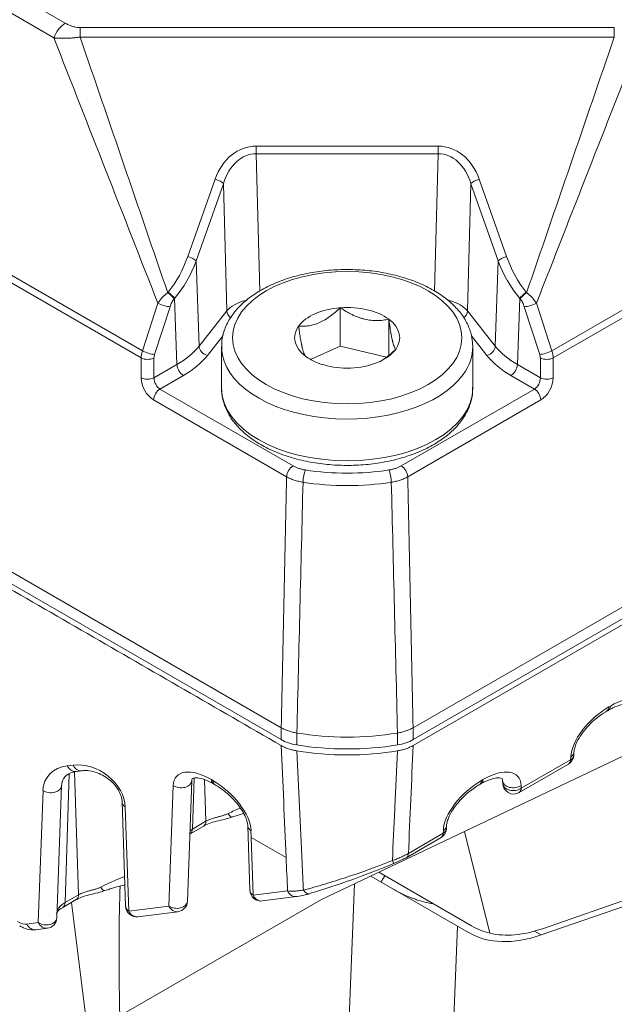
# Model space of a CAD drawing. Header units: millimetres. Extents: x 4 to 837, y 5 to 589.
# Tile 15 of 164: x 115 to 132, y 83 to 110. Entities that reach past the tile are written whole.
import ezdxf

# ---------------------------------------------------------------- set-up
doc = ezdxf.new("R2010")
doc.units = ezdxf.units.MM
doc.layers.add('1', color=7, linetype='Continuous', true_color=0xffffff)

msp = doc.modelspace()

# ---------------------------------------------------------------- linework, layer by layer
at = {"layer": '1', "color": 143, "linetype": 'Continuous', "lineweight": 13}
for p, q in [((49.143, 149.112), (116.661, 110.131)), ((116.346, 109.726), (48.828, 148.708)), ((42.182, 145.354), (118.78, 101.13)), ((118.744, 100.935), (42.141, 145.162)), ((130.03, 101.13), (188.95, 135.148)), ((188.991, 134.956), (130.066, 100.935)), ((117.065, 110.01), (131.744, 110.01)), ((131.744, 109.75), (117.065, 109.75)), ((121.902, 106.754), (126.908, 106.754)), ((121.902, 106.543), (122.003, 102.77)), ((126.908, 106.543), (121.902, 106.543)), ((126.806, 102.77), (126.908, 106.543)), ((120.026, 103.725), (120.778, 105.849)), ((128.032, 105.849), (128.783, 103.725)), ((121.005, 105.722), (120.254, 103.598)), ((121.099, 102.225), (121.005, 105.722)), ((127.804, 105.722), (127.71, 102.225)), ((128.556, 103.598), (127.804, 105.722)), ((120.254, 103.598), (120.336, 101.258)), ((128.473, 101.258), (128.556, 103.598)), ((119.476, 102.728), (119.487, 102.741)), ((119.664, 102.573), (119.653, 102.559)), ((119.728, 100.751), (119.664, 102.573)), ((129.146, 102.573), (129.082, 100.751)), ((129.157, 102.559), (129.146, 102.573)), ((129.323, 102.741), (129.334, 102.728)), ((118.78, 101.13), (119.204, 102.439)), ((119.538, 102.342), (119.114, 101.033)), ((129.696, 101.033), (129.272, 102.342)), ((129.606, 102.439), (130.03, 101.13)), ((120.336, 101.258), (121.099, 102.225)), ((127.71, 102.225), (128.473, 101.258)), ((121.001, 101.556), (120.564, 101.001)), ((128.246, 101.001), (127.821, 101.54)), ((118.744, 100.388), (118.744, 100.935)), ((119.097, 100.935), (119.097, 100.388)), ((129.712, 100.388), (129.712, 100.935)), ((130.066, 100.935), (130.066, 100.388)), ((119.097, 100.388), (119.728, 100.751)), ((129.082, 100.751), (129.712, 100.388)), ((119.904, 100.452), (119.262, 100.082)), ((129.547, 100.082), (128.905, 100.452)), ((119.262, 100.082), (122.919, 97.97)), ((125.89, 97.97), (129.547, 100.082)), ((122.742, 97.671), (119.086, 99.783)), ((129.724, 99.783), (126.067, 97.671)), ((131.597, 91.352), (131.636, 91.374)), ((129.188, 89.116), (130.545, 89.9)), ((130.545, 89.9), (130.547, 89.979)), ((116.716, 89.732), (116.875, 89.752)), ((117.025, 86.189), (116.912, 89.565)), ((116.767, 89.508), (116.653, 85.974)), ((120.198, 89.395), (120.153, 87.995)), ((120.525, 88.21), (120.487, 89.347)), ((120.674, 89.353), (120.713, 89.331)), ((128.097, 89.331), (128.136, 89.353)), ((115.918, 85.426), (116.048, 89.057)), ((119.506, 85.881), (119.624, 89.192)), ((129.185, 89.192), (129.188, 89.116)), ((118.309, 88.605), (118.407, 85.742)), ((120.153, 87.995), (120.525, 88.21)), ((121.762, 87.958), (121.769, 87.764)), ((127.045, 87.879), (127.047, 87.958)), ((121.769, 87.764), (121.823, 86.176)), ((121.769, 87.764), (122.727, 87.211)), ((126.088, 87.326), (127.045, 87.879)), ((121.823, 86.176), (122.767, 86.296)), ((116.653, 85.974), (117.025, 86.189)), ((118.407, 85.742), (119.506, 85.881)), ((115.604, 85.386), (115.918, 85.426))]:
    msp.add_line(p, q, dxfattribs=at)
at = {"layer": '1', "color": 143, "linetype": 'Continuous', "lineweight": 18}
for p, q in [((122.592, 90.779), (37.829, 139.717)), ((193.303, 129.511), (126.217, 90.779)), ((126.217, 90.289), (138.568, 97.42)), ((131.535, 91.234), (131.574, 91.256)), ((130.636, 90.114), (130.633, 90.035)), ((116.965, 89.576), (117.125, 89.596)), ((129.127, 88.998), (130.483, 89.782)), ((120.018, 86.013), (120.136, 89.324)), ((128.674, 89.324), (128.677, 89.248)), ((128.677, 89.252), (128.677, 89.248)), ((116.429, 85.557), (116.559, 89.188)), ((116.559, 89.188), (116.559, 89.193)), ((120.735, 89.236), (120.774, 89.213)), ((128.035, 89.213), (128.074, 89.236)), ((118.319, 85.877), (118.221, 88.741)), ((120.091, 87.864), (120.463, 88.079)), ((121.735, 86.311), (121.674, 88.094)), ((127.136, 88.094), (127.133, 88.014)), ((120.091, 87.864), (120.095, 87.867)), ((126.026, 87.209), (126.983, 87.761)), ((116.591, 85.843), (116.963, 86.058)), ((120.018, 86.013), (120.018, 86.017)), ((122.073, 86.02), (123.016, 86.14)), ((116.591, 85.843), (116.595, 85.846)), ((116.429, 85.557), (116.43, 85.561)), ((118.657, 85.586), (119.756, 85.726)), ((115.853, 85.23), (116.167, 85.27))]:
    msp.add_line(p, q, dxfattribs=at)
at = {"layer": '1', "color": 252, "linetype": 'Continuous', "lineweight": 18}
for p, q in [((38.112, 139.228), (122.592, 90.453)), ((126.218, 90.453), (193.02, 129.021)), ((124.216, 102.317), (124.216, 101.255)), ((125.55, 101.998), (125.55, 101.01)), ((120.955, 101.246), (120.955, 100.102)), ((123.399, 100.893), (124.216, 101.255)), ((124.216, 101.255), (125.482, 100.953)), ((127.855, 100.102), (127.855, 101.246))]:
    msp.add_line(p, q, dxfattribs=at)
at = {"layer": '1', "color": 9, "linetype": 'Continuous', "lineweight": 18}
for p, q in [((134.743, 91.32), (123.698, 86.059)), ((129.767, 85.259), (139.003, 88.465)), ((139.118, 88.343), (129.737, 85.087)), ((125.054, 86.705), (127.433, 85.331)), ((127.819, 85.339), (125.273, 86.809)), ((118.159, 82.861), (123.698, 86.059)), ((127.742, 85.153), (127.433, 85.331))]:
    msp.add_line(p, q, dxfattribs=at)
at = {"layer": '1', "color": 252, "linetype": 'Continuous', "lineweight": 13}
for p, q in [((122.592, 90.453), (122.592, 90.779)), ((123.023, 90.633), (123.023, 90.306)), ((125.787, 90.306), (125.787, 90.633)), ((126.218, 90.779), (126.218, 90.453))]:
    msp.add_line(p, q, dxfattribs=at)
at = {"layer": '1', "color": 9, "linetype": 'Continuous', "lineweight": 13}
for p, q in [((127.625, 87.93), (128.328, 85.134)), ((124.307, 79.017), (124.609, 86.493)), ((117.232, 82.759), (116.828, 85.98)), ((127.433, 85.331), (127.197, 79.49)), ((129.737, 85.087), (129.555, 85.192))]:
    msp.add_line(p, q, dxfattribs=at)
at = {"layer": '1', "color": 143, "linetype": 'Continuous', "lineweight": 13}
for points in [[(117.065, 109.75, 0), (117.065, 109.756, 0), (117.065, 109.762, 0), (117.065, 109.768, 0), (117.065, 109.774, 0), (117.065, 109.781, 0), (117.065, 109.787, 0), (117.065, 109.793, 0), (117.065, 109.799, 0), (117.065, 109.805, 0), (117.065, 109.811, 0), (117.065, 109.817, 0), (117.065, 109.823, 0), (117.065, 109.828, 0), (117.065, 109.834, 0), (117.065, 109.84, 0), (117.065, 109.846, 0), (117.065, 109.851, 0), (117.065, 109.857, 0), (117.065, 109.863, 0), (117.065, 109.868, 0), (117.065, 109.874, 0), (117.065, 109.879, 0), (117.065, 109.885, 0), (117.065, 109.89, 0), (117.065, 109.895, 0), (117.065, 109.901, 0), (117.065, 109.906, 0), (117.065, 109.911, 0), (117.065, 109.916, 0), (117.065, 109.921, 0), (117.065, 109.926, 0), (117.065, 109.931, 0), (117.065, 109.936, 0), (117.065, 109.941, 0), (117.065, 109.946, 0), (117.065, 109.95, 0), (117.065, 109.955, 0), (117.065, 109.96, 0), (117.065, 109.964, 0), (117.065, 109.969, 0), (117.065, 109.973, 0), (117.065, 109.977, 0), (117.065, 109.982, 0), (117.065, 109.986, 0), (117.065, 109.99, 0), (117.065, 109.994, 0), (117.065, 109.998, 0), (117.065, 110.002, 0), (117.065, 110.006, 0), (117.065, 110.01, 0)], [(131.744, 109.75, 0), (131.744, 109.756, 0), (131.744, 109.762, 0), (131.744, 109.768, 0), (131.744, 109.774, 0), (131.744, 109.781, 0), (131.744, 109.787, 0), (131.744, 109.793, 0), (131.744, 109.799, 0), (131.744, 109.805, 0), (131.744, 109.811, 0), (131.744, 109.817, 0), (131.744, 109.823, 0), (131.744, 109.828, 0), (131.744, 109.834, 0), (131.744, 109.84, 0), (131.744, 109.846, 0), (131.744, 109.851, 0), (131.744, 109.857, 0), (131.744, 109.863, 0), (131.744, 109.868, 0), (131.744, 109.874, 0), (131.744, 109.879, 0), (131.744, 109.885, 0), (131.744, 109.89, 0), (131.744, 109.895, 0), (131.744, 109.901, 0), (131.744, 109.906, 0), (131.744, 109.911, 0), (131.744, 109.916, 0), (131.744, 109.921, 0), (131.744, 109.926, 0), (131.744, 109.931, 0), (131.744, 109.936, 0), (131.744, 109.941, 0), (131.744, 109.946, 0), (131.744, 109.95, 0), (131.744, 109.955, 0), (131.744, 109.96, 0), (131.744, 109.964, 0), (131.744, 109.969, 0), (131.744, 109.973, 0), (131.744, 109.977, 0), (131.744, 109.982, 0), (131.744, 109.986, 0), (131.744, 109.99, 0), (131.744, 109.994, 0), (131.744, 109.998, 0), (131.744, 110.002, 0), (131.744, 110.006, 0), (131.744, 110.01, 0)], [(121.902, 106.543, 0), (121.902, 106.547, 0), (121.902, 106.55, 0), (121.902, 106.554, 0), (121.902, 106.558, 0), (121.902, 106.562, 0), (121.902, 106.566, 0), (121.902, 106.57, 0), (121.902, 106.574, 0), (121.902, 106.578, 0), (121.902, 106.582, 0), (121.902, 106.586, 0), (121.902, 106.59, 0), (121.902, 106.594, 0), (121.902, 106.598, 0), (121.902, 106.602, 0), (121.902, 106.606, 0), (121.902, 106.611, 0), (121.902, 106.615, 0), (121.902, 106.619, 0), (121.902, 106.623, 0), (121.902, 106.628, 0), (121.902, 106.632, 0), (121.902, 106.636, 0), (121.902, 106.641, 0), (121.902, 106.645, 0), (121.902, 106.649, 0), (121.902, 106.654, 0), (121.902, 106.658, 0), (121.902, 106.663, 0), (121.902, 106.667, 0), (121.902, 106.671, 0), (121.902, 106.676, 0), (121.902, 106.68, 0), (121.902, 106.685, 0), (121.902, 106.689, 0), (121.902, 106.693, 0), (121.902, 106.698, 0), (121.902, 106.702, 0), (121.902, 106.707, 0), (121.902, 106.711, 0), (121.902, 106.715, 0), (121.902, 106.72, 0), (121.902, 106.724, 0), (121.902, 106.728, 0), (121.902, 106.733, 0), (121.902, 106.737, 0), (121.902, 106.741, 0), (121.902, 106.746, 0), (121.902, 106.75, 0), (121.902, 106.754, 0)], [(126.908, 106.543, 0), (126.908, 106.547, 0), (126.908, 106.55, 0), (126.908, 106.554, 0), (126.908, 106.558, 0), (126.908, 106.562, 0), (126.908, 106.566, 0), (126.908, 106.57, 0), (126.908, 106.574, 0), (126.908, 106.578, 0), (126.908, 106.582, 0), (126.908, 106.586, 0), (126.908, 106.59, 0), (126.908, 106.594, 0), (126.908, 106.598, 0), (126.908, 106.602, 0), (126.908, 106.606, 0), (126.908, 106.611, 0), (126.908, 106.615, 0), (126.908, 106.619, 0), (126.908, 106.623, 0), (126.908, 106.628, 0), (126.908, 106.632, 0), (126.908, 106.636, 0), (126.908, 106.641, 0), (126.908, 106.645, 0), (126.908, 106.649, 0), (126.908, 106.654, 0), (126.908, 106.658, 0), (126.908, 106.663, 0), (126.908, 106.667, 0), (126.908, 106.671, 0), (126.908, 106.676, 0), (126.908, 106.68, 0), (126.908, 106.685, 0), (126.908, 106.689, 0), (126.908, 106.693, 0), (126.908, 106.698, 0), (126.908, 106.702, 0), (126.908, 106.707, 0), (126.908, 106.711, 0), (126.908, 106.715, 0), (126.908, 106.72, 0), (126.908, 106.724, 0), (126.908, 106.728, 0), (126.908, 106.733, 0), (126.908, 106.737, 0), (126.908, 106.741, 0), (126.908, 106.746, 0), (126.908, 106.75, 0), (126.908, 106.754, 0)]]:
    msp.add_polyline3d(points, dxfattribs=at)
at = {"layer": '1', "color": 143, "linetype": 'Continuous', "lineweight": 18}
for centre, start, end in [((130.333, 90.041), 300, 358.0401), ((128.977, 89.258), 182.0404, 300), ((126.833, 88.021), 300, 358.0401), ((122.035, 86.318), 181.9599, 277.2398), ((119.718, 86.023), 277.2398, 357.9596), ((118.619, 85.884), 181.9599, 277.2398), ((116.13, 85.568), 277.2398, 357.9596)]:
    msp.add_arc(centre, 0.3, start, end, dxfattribs=at)
at = {"layer": '1', "color": 143, "linetype": 'Continuous', "lineweight": 13}
for centre, major_axis, ratio, start_param, end_param in [((116.661, 109.722), (-0.25, -0.433), 0.57735, 3.926991, 5.025372), ((121.925, 105.207), (-0.067, 1.546), 0.807588, 6.248432, 7.391144), ((126.885, 105.207), (0.067, 1.546), 0.807588, 5.175227, 6.317939), ((121.925, 105.133), (-0.053, 1.41), 0.708879, 6.253098, 7.39581), ((126.885, 105.133), (0.053, 1.41), 0.708879, 5.17056, 6.313272), ((120.778, 105.775), (-0.236, 0.083), 0.280709, 3.52418, 4.811376), ((128.032, 105.775), (0.236, 0.083), 0.280709, 1.471809, 2.759005), ((117.497, 105.12), (-0.193, 3.36), 0.817049, 3.879869, 4.237746), ((117.497, 105.046), (-0.22, 3.499), 0.855663, 3.874653, 4.23253), ((120.026, 103.651), (-0.236, 0.083), 0.280709, 3.52418, 4.811376), ((128.783, 103.651), (0.236, 0.083), 0.280709, 1.471809, 2.759005), ((131.313, 105.046), (0.22, 3.499), 0.855663, 2.050655, 2.408533), ((131.313, 105.12), (0.193, 3.36), 0.817049, 2.045439, 2.403316), ((119.476, 102.654), (0.195, -0.156), 0.23553, 0.661668, 1.75685), ((119.487, 102.667), (0.195, -0.156), 0.23553, 0.661668, 1.75685), ((122.009, 101.993), (1, 0.006), 0.570317, 1.97265, 2.710414), ((126.8, 101.993), (-1, 0.006), 0.570317, 3.572772, 4.284288), ((129.323, 102.667), (0.195, 0.156), 0.23553, 1.384743, 2.479925), ((129.334, 102.654), (-0.195, -0.156), 0.23553, 4.526335, 5.621517), ((119.361, 102.437), (-0.238, 0.077), 0.233331, 0.925434, 2.480349), ((129.448, 102.437), (-0.238, -0.077), 0.233331, 0.661243, 2.216158), ((121.327, 102.173), (0.196, -0.155), 0.743084, 3.706615, 4.653155), ((127.483, 102.173), (-0.196, -0.155), 0.743084, 1.607592, 2.576571), ((117.604, 101.984), (-3.001, 0.011), 0.57857, 2.358718, 2.716595), ((120.564, 101.205), (0.196, -0.155), 0.743084, 3.706615, 5.242504), ((128.246, 101.205), (-0.196, -0.155), 0.743084, 1.040681, 2.576571), ((131.205, 101.984), (3.001, 0.011), 0.57857, 3.56659, 3.924468), ((119.098, 101.124), (0.243, 0.437), 0.58734, 1.874739, 2.312248), ((118.921, 101.03), (0.25, 0), 0.536374, 3.9276, 5.497178), ((118.937, 101.128), (0.238, -0.077), 0.233331, 4.067027, 5.621942), ((119.274, 101.03), (0.118, 0.22), 0.597134, 1.865064, 2.302573), ((117.604, 101.78), (-3.251, 0.002), 0.577223, 2.356894, 2.714771), ((131.205, 101.78), (3.251, 0.002), 0.577223, 3.568414, 3.926291), ((129.872, 101.128), (0.238, 0.077), 0.233331, 3.802836, 5.357751), ((129.535, 101.03), (-0.118, 0.22), 0.597134, 3.980613, 4.418122), ((129.889, 101.03), (0.25, 0), 0.536374, 3.9276, 5.497178), ((129.712, 101.124), (-0.243, 0.437), 0.58734, 3.970937, 4.408446), ((119.904, 100.657), (0.125, -0.217), 0.57735, 3.961897, 5.497787), ((128.905, 100.657), (-0.125, -0.217), 0.57735, 0.785398, 2.321288), ((118.921, 100.482), (0.25, 0), 0.536374, 3.9276, 5.497178), ((119.098, 100.198), (-0.236, 0.441), 0.597134, 0.83902, 2.37491), ((119.275, 100.293), (-0.111, 0.224), 0.616056, 0.860384, 2.396273), ((129.535, 100.293), (0.111, 0.224), 0.616056, 3.886912, 5.422802), ((129.889, 100.482), (0.25, 0), 0.536374, 3.9276, 5.497178), ((129.712, 100.198), (0.236, 0.441), 0.597134, 3.908276, 5.444165), ((119.262, 99.878), (0.125, 0.217), 0.57735, 0.785398, 2.321288), ((129.547, 99.878), (-0.125, 0.217), 0.57735, 3.961897, 5.497787), ((122.919, 97.766), (0.125, 0.217), 0.57735, 0.785398, 2.321288), ((125.89, 97.766), (-0.125, 0.217), 0.57735, 3.961897, 5.497787), ((123.256, 97.654), (0.038, 0.247), 0.210196, 0.631732, 2.167622), ((124.405, 100.347), (-4.462, 0), 0.57735, 1.310427, 1.831165), ((125.553, 97.654), (-0.038, 0.247), 0.210196, 4.115563, 5.651453), ((124.405, 100.15), (4.712, 0), 0.57735, 4.45202, 4.972758), ((131.636, 90.587), (0.958, 0.876), 0.491012, 5.887528, 7.432144), ((131.597, 90.564), (0.958, 0.876), 0.491012, 1.148959, 2.693575), ((131.385, 91.494), (0.15, -0.26), 0.57735, 0.000172, 0.704276), ((131.424, 91.516), (0.15, -0.26), 0.57735, 6.283171, 6.987461), ((130.336, 90.121), (0.3, -0.01), 0.647081, 5.516981, 6.303009), ((117.272, 88.821), (-0.922, 0.632), 0.752554, 3.648101, 5.581419), ((130.333, 90.041), (0.15, -0.26), 0.57735, 0.000004, 0.704276), ((130.333, 90.041), (0.3, -0.01), 0.647081, 5.516981, 6.303009), ((117.11, 88.801), (-0.965, 0.591), 0.757019, 5.526764, 6.687211), ((116.927, 89.874), (0.038, -0.298), 0.820489, 5.102703, 6.283182), ((117.087, 89.894), (0.038, -0.298), 0.820489, 5.102703, 6.270578), ((120.674, 88.566), (-0.958, 0.876), 0.491012, 5.134226, 6.678843), ((128.136, 88.566), (0.958, 0.876), 0.491012, 5.887528, 7.432144), ((119.836, 89.334), (0.3, -0.011), 0.685579, 3.954361, 6.283168), ((120.885, 89.495), (-0.15, -0.26), 0.57735, 5.57891, 6.283199), ((120.924, 89.473), (-0.15, -0.26), 0.57735, 5.57891, 6.28029), ((120.713, 88.543), (-0.958, 0.876), 0.491012, 3.58961, 5.134226), ((128.097, 88.543), (0.958, 0.876), 0.491012, 1.148959, 2.693575), ((127.885, 89.473), (0.15, -0.26), 0.57735, 0.000172, 0.704276), ((127.924, 89.495), (0.15, -0.26), 0.57735, 6.283171, 6.987461), ((128.974, 89.334), (-0.3, -0.011), 0.685579, 0.000018, 2.328825), ((128.977, 89.258), (-0.3, -0.011), 0.685579, 0.000018, 2.328825), ((116.259, 89.199), (0.3, -0.011), 0.685579, 3.954361, 6.283168), ((128.977, 89.258), (0.15, -0.26), 0.57735, 0.000004, 0.704276), ((118.521, 88.747), (-0.3, -0.01), 0.647081, 6.263361, 7.04939), ((121.075, 88.339), (0.787, 0.385), 0.053372, 1.012429, 1.469485), ((120.313, 88.339), (-0.15, 0.26), 0.57735, 3.141591, 3.900811), ((121.151, 88.608), (-0.098, 0.284), 0.315349, 2.183626, 3.117553), ((119.941, 88.124), (-0.15, 0.26), 0.57735, 3.167947, 3.900811), ((121.974, 88.1), (-0.3, -0.01), 0.647081, 6.263361, 7.04939), ((126.833, 88.021), (0.3, -0.01), 0.647081, 5.516981, 6.303009), ((126.836, 88.1), (0.3, -0.01), 0.647081, 5.516981, 6.303009), ((126.833, 88.021), (0.15, -0.26), 0.57735, 0.000004, 0.704276), ((125.567, 87.319), (0.115, -0.277), 0.006576, 6.101435, 7.106845), ((125.876, 87.468), (0.15, -0.26), 0.57735, 0.000004, 0.704276), ((117.575, 86.319), (0.787, 0.385), 0.053372, 0.403361, 1.469485), ((117.651, 86.588), (-0.098, 0.284), 0.315349, 2.183626, 3.117553), ((122.035, 86.318), (-0.3, -0.01), 0.647081, 6.263361, 7.04939), ((122.978, 86.438), (0.038, -0.298), 0.820489, 5.102703, 6.286609), ((116.813, 86.318), (-0.15, 0.26), 0.57735, 3.141591, 3.900811), ((119.718, 86.023), (0.3, -0.011), 0.685579, 3.954361, 6.283168), ((122.035, 86.318), (0.038, -0.298), 0.820489, 5.102703, 6.283182), ((116.441, 86.103), (-0.15, 0.26), 0.57735, 3.167947, 3.900811), ((118.619, 85.884), (-0.3, -0.01), 0.647081, 6.263361, 7.04939), ((118.619, 85.884), (0.038, -0.298), 0.820489, 5.102703, 6.283182), ((119.718, 86.023), (0.038, -0.298), 0.820489, 5.102703, 6.283182), ((116.13, 85.568), (0.3, -0.011), 0.685579, 3.954361, 6.283168), ((115.306, 86.002), (-0.389, 0.583), 0.528792, 2.321712, 2.883892), ((115.815, 85.528), (0.038, -0.298), 0.820489, 5.102703, 6.283182), ((116.13, 85.568), (0.038, -0.298), 0.820489, 5.102703, 6.283182)]:
    msp.add_ellipse(centre, major_axis=major_axis, ratio=ratio, start_param=start_param, end_param=end_param, dxfattribs=at)
at = {"layer": '1', "color": 252, "linetype": 'Continuous', "lineweight": 13}
msp.add_ellipse((124.405, 101.49), major_axis=(-3.15, 0), ratio=0.57735, dxfattribs=at)
at = {"layer": '1', "color": 252, "linetype": 'Continuous', "lineweight": 18}
for centre, major_axis, start_param, end_param in [((124.405, 101.49), (1.443, 0), 1.702092, 2.749289), ((124.405, 101.49), (1.443, 0), 0.654894, 1.702092), ((124.405, 101.49), (1.443, 0), 5.890882, 6.93808), ((124.405, 101.49), (1.443, 0), 2.749289, 3.796487), ((124.405, 101.246), (3.45, 0), 3.141498, 3.171539), ((124.405, 101.49), (1.443, 0), 4.843684, 5.890882), ((124.405, 101.246), (3.45, 0), 0.000003, 0.020816), ((124.405, 101.49), (1.443, 0), 3.796487, 4.843684), ((123.299, 90.861), (1, 0), 3.926991, 4.432351), ((125.51, 90.861), (1, 0), 4.992427, 5.497787), ((124.405, 93.081), (5, 0), 4.432351, 4.992427)]:
    msp.add_ellipse(centre, major_axis=major_axis, ratio=0.57735, start_param=start_param, end_param=end_param, dxfattribs=at)
at = {"layer": '1', "color": 252, "linetype": 'Continuous', "lineweight": 13}
for centre, major_axis, start_param, end_param in [((124.405, 101.246), (3.45, 0), 3.171539, 5.890882), ((124.405, 101.246), (3.45, 0), 5.890882, 6.283185), ((124.405, 100.102), (-3.45, 0), 0.000003, 3.141498)]:
    msp.add_ellipse(centre, major_axis=major_axis, ratio=0.57735, start_param=start_param, end_param=end_param, dxfattribs=at)
at = {"layer": '1', "color": 143, "linetype": 'Continuous', "lineweight": 18}
for centre, major_axis, ratio, start_param, end_param in [((124.405, 93.407), (-5, 0), 0.57735, 1.290719, 1.850873), ((124.405, 92.917), (5, 0), 0.57735, 4.432116, 4.992662), ((117.322, 88.943), (-0.697, 0.461), 0.674198, 0.162347, 0.386984), ((125.876, 87.468), (0.15, -0.26), 0.57735, 6.059967, 6.283189), ((124.68, 87.545), (4.149, 1.571), 0.187789, 4.32681, 4.884224), ((123.28, 86.505), (0.085, -0.288), 0.504003, 5.266882, 6.494014)]:
    msp.add_ellipse(centre, major_axis=major_axis, ratio=ratio, start_param=start_param, end_param=end_param, dxfattribs=at)
at = {"layer": '1', "color": 9, "linetype": 'Continuous', "lineweight": 18}
for centre, major_axis, ratio, start_param, end_param in [((123.727, 32.485), (-5.272, 55.438), 0.033523, 0.229533, 0.427525), ((130.524, 89.551), (2.76, 4.177), 0.575959, 3.352242, 3.787249), ((130.524, 89.551), (2.87, 4.344), 0.575959, 3.176384, 3.787249)]:
    msp.add_ellipse(centre, major_axis=major_axis, ratio=ratio, start_param=start_param, end_param=end_param, dxfattribs=at)
at = {"layer": '1', "color": 143, "linetype": 'Continuous', "lineweight": 13}
for points, knots in [([(116.661, 110.131), (116.688, 110.115), (116.717, 110.1), (116.763, 110.079), (116.779, 110.072), (116.811, 110.059), (116.827, 110.053), (116.878, 110.037), (116.913, 110.027), (116.969, 110.017), (116.988, 110.014), (117.026, 110.011), (117.046, 110.01), (117.065, 110.01)], [0, 0, 0, 0, 0.25, 0.25, 0.375, 0.375, 0.5, 0.5, 0.75, 0.75, 0.875, 0.875, 1, 1, 1, 1]), ([(117.065, 109.75), (117.061, 109.749), (117.057, 109.748), (117.049, 109.747), (117.037, 109.745), (117.009, 109.741), (116.952, 109.734), (116.903, 109.729), (116.855, 109.725), (116.839, 109.723), (116.807, 109.721), (116.76, 109.718), (116.683, 109.714), (116.623, 109.714), (116.578, 109.714), (116.564, 109.714), (116.535, 109.714), (116.492, 109.716), (116.451, 109.718), (116.411, 109.72), (116.391, 109.722), (116.371, 109.724), (116.359, 109.725), (116.352, 109.726), (116.346, 109.726)], [0, 0, 0, 0, 0.015625, 0.015625, 0.03125, 0.0625, 0.125, 0.25, 0.25, 0.3125, 0.3125, 0.375, 0.5, 0.625, 0.625, 0.6875, 0.6875, 0.75, 0.875, 0.875, 0.9375, 0.96875, 0.96875, 1, 1, 1, 1]), ([(119.204, 102.439), (119.206, 102.442), (119.208, 102.446), (119.213, 102.452), (119.219, 102.462), (119.235, 102.485), (119.25, 102.504), (119.28, 102.543), (119.301, 102.568), (119.348, 102.617), (119.372, 102.641), (119.41, 102.675), (119.423, 102.686), (119.443, 102.702), (119.453, 102.71), (119.464, 102.719), (119.469, 102.723), (119.473, 102.725), (119.474, 102.727), (119.476, 102.728)], [0, 0, 0, 0, 0.03125, 0.03125, 0.0625, 0.125, 0.25, 0.25, 0.5, 0.5, 0.75, 0.75, 0.875, 0.875, 0.9375, 0.96875, 0.984375, 0.984375, 1, 1, 1, 1]), ([(119.653, 102.559), (119.64, 102.543), (119.628, 102.526), (119.606, 102.492), (119.595, 102.474), (119.576, 102.437), (119.567, 102.418), (119.551, 102.38), (119.544, 102.361), (119.538, 102.342)], [0, 0, 0, 0, 0.25, 0.25, 0.5, 0.5, 0.75, 0.75, 1, 1, 1, 1]), ([(129.272, 102.342), (129.265, 102.361), (129.258, 102.38), (129.242, 102.418), (129.234, 102.437), (129.214, 102.474), (129.204, 102.492), (129.182, 102.526), (129.17, 102.543), (129.157, 102.559)], [0, 0, 0, 0, 0.25, 0.25, 0.5, 0.5, 0.75, 0.75, 1, 1, 1, 1]), ([(129.334, 102.728), (129.34, 102.723), (129.347, 102.718), (129.36, 102.707), (129.38, 102.692), (129.4, 102.675), (129.438, 102.641), (129.462, 102.617), (129.497, 102.58), (129.508, 102.568), (129.53, 102.542), (129.55, 102.517), (129.57, 102.491), (129.584, 102.472), (129.588, 102.465), (129.597, 102.452), (129.601, 102.446), (129.606, 102.439)], [0, 0, 0, 0, 0.0625, 0.0625, 0.125, 0.25, 0.25, 0.5, 0.5, 0.625, 0.625, 0.75, 0.875, 0.875, 0.9375, 0.9375, 1, 1, 1, 1]), ([(122.919, 97.97), (122.942, 97.957), (122.967, 97.945), (123.019, 97.921), (123.046, 97.911), (123.103, 97.892), (123.133, 97.884), (123.193, 97.869), (123.224, 97.863), (123.256, 97.858)], [0, 0, 0, 0, 0.25, 0.25, 0.5, 0.5, 0.75, 0.75, 1, 1, 1, 1]), ([(125.553, 97.858), (125.585, 97.863), (125.616, 97.869), (125.677, 97.884), (125.706, 97.892), (125.763, 97.911), (125.79, 97.921), (125.843, 97.944), (125.867, 97.957), (125.89, 97.97)], [0, 0, 0, 0, 0.25, 0.25, 0.5, 0.5, 0.75, 0.75, 1, 1, 1, 1]), ([(123.192, 97.522), (123.15, 97.528), (123.108, 97.537), (123.027, 97.556), (122.988, 97.567), (122.931, 97.586), (122.913, 97.593), (122.876, 97.607), (122.858, 97.614), (122.806, 97.637), (122.774, 97.654), (122.742, 97.671)], [0, 0, 0, 0, 0.25, 0.25, 0.5, 0.5, 0.625, 0.625, 0.75, 0.75, 1, 1, 1, 1]), ([(126.067, 97.671), (126.052, 97.662), (126.036, 97.654), (126.003, 97.637), (125.986, 97.629), (125.934, 97.606), (125.897, 97.592), (125.822, 97.567), (125.782, 97.556), (125.702, 97.537), (125.66, 97.528), (125.618, 97.522)], [0, 0, 0, 0, 0.125, 0.125, 0.25, 0.25, 0.5, 0.5, 0.75, 0.75, 1, 1, 1, 1]), ([(123.022, 90.143), (123.046, 89.632), (123.07, 89.121), (123.118, 88.093), (123.142, 87.576), (123.178, 86.812), (123.19, 86.564), (123.201, 86.317)], [0, 0, 0, 0, 0.400895, 0.400895, 0.806151, 0.806151, 1, 1, 1, 1]), ([(125.647, 87.131), (125.669, 87.598), (125.691, 88.064), (125.714, 88.556), (125.715, 88.58), (125.74, 89.118), (125.764, 89.63), (125.788, 90.143)], [0, 0, 0, 0, 0.464812, 0.464812, 0.489325, 0.489325, 1, 1, 1, 1]), ([(120.525, 88.21), (120.546, 88.221), (120.589, 88.242), (120.635, 88.261), (120.683, 88.278), (120.708, 88.286), (120.759, 88.302), (120.786, 88.31), (120.839, 88.324), (120.867, 88.331), (120.908, 88.343), (120.922, 88.346), (120.95, 88.354), (120.964, 88.358), (120.992, 88.366), (121.005, 88.37), (121.032, 88.379), (121.072, 88.393), (121.11, 88.408), (121.134, 88.42)], [0, 0, 0, 0, 0.125, 0.25, 0.25, 0.375, 0.375, 0.5, 0.5, 0.625, 0.625, 0.6875, 0.6875, 0.75, 0.75, 0.8125, 0.8125, 0.875, 1, 1, 1, 1]), ([(123.201, 86.317), (123.296, 86.342), (123.393, 86.369), (123.54, 86.41), (123.589, 86.424), (123.688, 86.453), (123.738, 86.467), (123.988, 86.542), (124.19, 86.606), (124.599, 86.741), (124.806, 86.813), (125.067, 86.909), (125.12, 86.928), (125.225, 86.967), (125.278, 86.987), (125.436, 87.048), (125.542, 87.089), (125.647, 87.131)], [0, 0, 0, 0, 0.125, 0.125, 0.1875, 0.1875, 0.25, 0.25, 0.5, 0.5, 0.75, 0.75, 0.8125, 0.8125, 0.875, 0.875, 1, 1, 1, 1]), ([(125.647, 87.131), (125.688, 87.145), (125.728, 87.159), (125.807, 87.19), (125.845, 87.206), (125.92, 87.239), (125.956, 87.256), (126.025, 87.291), (126.057, 87.308), (126.088, 87.326)], [0, 0, 0, 0, 0.25, 0.25, 0.5, 0.5, 0.75, 0.75, 1, 1, 1, 1]), ([(117.025, 86.189), (117.046, 86.201), (117.089, 86.222), (117.135, 86.24), (117.183, 86.258), (117.208, 86.266), (117.259, 86.281), (117.286, 86.289), (117.339, 86.304), (117.367, 86.311), (117.408, 86.322), (117.422, 86.326), (117.45, 86.333), (117.464, 86.337), (117.492, 86.345), (117.505, 86.35), (117.532, 86.358), (117.572, 86.372), (117.61, 86.388), (117.634, 86.399)], [0, 0, 0, 0, 0.125, 0.25, 0.25, 0.375, 0.375, 0.5, 0.5, 0.625, 0.625, 0.6875, 0.6875, 0.75, 0.75, 0.8125, 0.8125, 0.875, 1, 1, 1, 1]), ([(122.767, 86.296), (122.796, 86.293), (122.828, 86.291), (122.878, 86.29), (122.895, 86.29), (122.93, 86.291), (122.948, 86.291), (123.002, 86.294), (123.04, 86.297), (123.118, 86.305), (123.159, 86.311), (123.201, 86.317)], [0, 0, 0, 0, 0.25, 0.25, 0.375, 0.375, 0.5, 0.5, 0.75, 0.75, 1, 1, 1, 1]), ([(116.435, 85.758), (116.439, 85.767), (116.445, 85.778), (116.459, 85.801), (116.468, 85.813), (116.488, 85.838), (116.499, 85.851), (116.517, 85.871), (116.524, 85.877), (116.538, 85.89), (116.545, 85.897), (116.582, 85.928), (116.615, 85.952), (116.653, 85.974)], [0, 0, 0, 0, 0.156527, 0.156527, 0.325222, 0.325222, 0.493916, 0.493916, 0.578264, 0.578264, 0.662611, 0.662611, 1, 1, 1, 1])]:
    msp.add_open_spline(points, degree=3, knots=knots, dxfattribs=at)
for points in [[(119.204, 102.439), (118.251, 104.868), (117.299, 107.297), (116.346, 109.726)], [(117.065, 109.75), (117.869, 107.409), (118.672, 105.068), (119.476, 102.728)], [(129.334, 102.728), (130.137, 105.068), (130.941, 107.409), (131.744, 109.75)], [(132.464, 109.726), (131.511, 107.297), (130.558, 104.868), (129.606, 102.439)], [(122.592, 90.779), (122.643, 93.077), (122.693, 95.374), (122.742, 97.671)], [(126.067, 97.671), (126.117, 95.374), (126.167, 93.077), (126.217, 90.779)], [(123.192, 97.522), (123.135, 95.225), (123.079, 92.929), (123.023, 90.633)], [(126.217, 90.289), (126.174, 89.302), (126.131, 88.314), (126.088, 87.326)], [(120.08, 87.947), (120.103, 87.964), (120.127, 87.98), (120.153, 87.995)]]:
    msp.add_open_spline(points, degree=3, dxfattribs=at)
at = {"layer": '1', "color": 252, "linetype": 'Continuous', "lineweight": 18}
for points, knots in [([(127.847, 101.294), (127.847, 101.382), (127.827, 101.578), (127.717, 101.877), (127.527, 102.179), (127.263, 102.46), (126.931, 102.712), (126.536, 102.931), (126.089, 103.11), (125.603, 103.244), (125.089, 103.332), (124.559, 103.37), (124.026, 103.36), (123.502, 103.301), (122.998, 103.193), (122.526, 103.04), (122.097, 102.842), (121.721, 102.603), (121.408, 102.326), (121.168, 102.017), (121.014, 101.686), (120.949, 101.4), (120.96, 101.231), (120.967, 101.176)], [0, 0, 0, 0, 0.036355, 0.082684, 0.12962, 0.177785, 0.22711, 0.277106, 0.327285, 0.377387, 0.427378, 0.47729, 0.527177, 0.5771, 0.627107, 0.677266, 0.72764, 0.778256, 0.829026, 0.879513, 0.929042, 0.977078, 1, 1, 1, 1]), ([(124.216, 102.317), (124.171, 102.274), (124.126, 102.232), (124.034, 102.154), (123.988, 102.116), (123.893, 102.046), (123.845, 102.014), (123.771, 101.97), (123.746, 101.956), (123.708, 101.936), (123.696, 101.929), (123.671, 101.917), (123.658, 101.911), (123.596, 101.884), (123.546, 101.865), (123.448, 101.837), (123.399, 101.826), (123.326, 101.815), (123.302, 101.812), (123.255, 101.808), (123.231, 101.807), (123.162, 101.805), (123.116, 101.806), (123.071, 101.809)], [0, 0, 0, 0, 0.125, 0.125, 0.25, 0.25, 0.375, 0.375, 0.4375, 0.4375, 0.46875, 0.46875, 0.5, 0.5, 0.625, 0.625, 0.75, 0.75, 0.8125, 0.8125, 0.875, 0.875, 1, 1, 1, 1]), ([(125.55, 101.998), (125.498, 101.988), (125.445, 101.979), (125.365, 101.969), (125.337, 101.967), (125.282, 101.963), (125.254, 101.962), (125.17, 101.961), (125.114, 101.963), (124.999, 101.976), (124.942, 101.985), (124.868, 102.003), (124.853, 102.007), (124.824, 102.015), (124.781, 102.027), (124.737, 102.042), (124.652, 102.074), (124.595, 102.098), (124.512, 102.139), (124.484, 102.154), (124.429, 102.184), (124.401, 102.199), (124.32, 102.248), (124.268, 102.281), (124.216, 102.317)], [0, 0, 0, 0, 0.125, 0.125, 0.1875, 0.1875, 0.25, 0.25, 0.375, 0.375, 0.5, 0.5, 0.53125, 0.53125, 0.5625, 0.625, 0.625, 0.75, 0.75, 0.8125, 0.8125, 0.875, 0.875, 1, 1, 1, 1]), ([(125.739, 101.172), (125.731, 101.181), (125.724, 101.193), (125.709, 101.221), (125.701, 101.237), (125.685, 101.278), (125.677, 101.301), (125.665, 101.343), (125.661, 101.358), (125.655, 101.382), (125.653, 101.391), (125.649, 101.408), (125.646, 101.417), (125.636, 101.462), (125.628, 101.501), (125.612, 101.587), (125.604, 101.633), (125.592, 101.707), (125.588, 101.732), (125.58, 101.783), (125.576, 101.809), (125.565, 101.888), (125.557, 101.942), (125.55, 101.998)], [0, 0, 0, 0, 0.125, 0.125, 0.25, 0.25, 0.375, 0.375, 0.4375, 0.4375, 0.46875, 0.46875, 0.5, 0.5, 0.625, 0.625, 0.75, 0.75, 0.8125, 0.8125, 0.875, 0.875, 1, 1, 1, 1]), ([(123.071, 101.809), (123.078, 101.754), (123.086, 101.7), (123.101, 101.596), (123.109, 101.545), (123.124, 101.449), (123.132, 101.403), (123.145, 101.338), (123.149, 101.317), (123.155, 101.287), (123.157, 101.277), (123.161, 101.258), (123.163, 101.249), (123.173, 101.203), (123.182, 101.172), (123.198, 101.115), (123.206, 101.091), (123.218, 101.06), (123.222, 101.05), (123.23, 101.033), (123.234, 101.025), (123.245, 101.004), (123.253, 100.992), (123.26, 100.983)], [0, 0, 0, 0, 0.125, 0.125, 0.25, 0.25, 0.375, 0.375, 0.4375, 0.4375, 0.46875, 0.46875, 0.5, 0.5, 0.625, 0.625, 0.75, 0.75, 0.8125, 0.8125, 0.875, 0.875, 1, 1, 1, 1]), ([(125.299, 100.828), (125.303, 100.831), (125.308, 100.834), (125.362, 100.865), (125.411, 100.898), (125.483, 100.952), (125.507, 100.97), (125.555, 101.008), (125.578, 101.027), (125.648, 101.087), (125.694, 101.129), (125.739, 101.172)], [0, 0, 0, 0, 0.03093, 0.03093, 0.353953, 0.353953, 0.515465, 0.515465, 0.676977, 0.676977, 1, 1, 1, 1]), ([(123.26, 100.983), (123.312, 100.948), (123.364, 100.914), (123.428, 100.876), (123.438, 100.87), (123.448, 100.864)], [0, 0, 0, 0, 0.847547, 0.847547, 1, 1, 1, 1]), ([(120.958, 100.151), (120.957, 100.143), (120.942, 100.025), (120.981, 99.793), (121.091, 99.472), (121.283, 99.169), (121.546, 98.888), (121.879, 98.636), (122.274, 98.417), (122.72, 98.238), (123.207, 98.104), (123.721, 98.016), (124.25, 97.978), (124.783, 97.988), (125.308, 98.047), (125.812, 98.155), (126.283, 98.308), (126.713, 98.506), (127.089, 98.745), (127.402, 99.022), (127.642, 99.331), (127.795, 99.662), (127.859, 99.935), (127.85, 100.09), (127.845, 100.131)], [0, 0, 0, 0, 0.003333, 0.049565, 0.095535, 0.142106, 0.189897, 0.23884, 0.288447, 0.338237, 0.387949, 0.437552, 0.487076, 0.536577, 0.586111, 0.63573, 0.6855, 0.735483, 0.785705, 0.836081, 0.886176, 0.935322, 0.982984, 1, 1, 1, 1])]:
    msp.add_open_spline(points, degree=3, knots=knots, dxfattribs=at)
at = {"layer": '1', "color": 143, "linetype": 'Continuous', "lineweight": 18}
msp.add_open_spline([(101.287, 102.59), (122.593, 90.289)], degree=1, dxfattribs=at)
at = {"layer": '1', "color": 143, "linetype": 'Continuous', "lineweight": 13, "extrusion": (5.10194e-10, 1.25321e-11, -1)}
msp.add_open_spline([(125.787, 90.633), (125.731, 92.929), (125.674, 95.225), (125.618, 97.522)], degree=3, dxfattribs=at)
at = {"layer": '1', "color": 143, "linetype": 'Continuous', "lineweight": 18}
for points, knots in [([(131.574, 91.256), (131.619, 91.282), (131.742, 91.347), (131.927, 91.412), (132.089, 91.429), (132.162, 91.405), (132.158, 91.403), (132.17, 91.391), (132.173, 91.356), (132.174, 91.344)], [0, 0, 0, 0, 0.112738, 0.323627, 0.514759, 0.680164, 0.835592, 0.954674, 1, 1, 1, 1]), ([(130.636, 90.11), (130.636, 90.128), (130.642, 90.179), (130.673, 90.295), (130.75, 90.461), (130.878, 90.657), (131.057, 90.866), (131.275, 91.063), (131.439, 91.177), (131.526, 91.229), (131.535, 91.234)], [0, 0, 0, 0, 0.058596, 0.15091, 0.258571, 0.400513, 0.568617, 0.764178, 0.975497, 1, 1, 1, 1]), ([(123.023, 90.633), (122.982, 90.64), (122.903, 90.656), (122.828, 90.678), (122.774, 90.696), (122.756, 90.703), (122.721, 90.716), (122.704, 90.724), (122.654, 90.746), (122.622, 90.762), (122.592, 90.779)], [0, 0, 0, 0, 0.25, 0.5, 0.5, 0.625, 0.625, 0.75, 0.75, 1, 1, 1, 1]), ([(126.217, 90.779), (126.187, 90.762), (126.124, 90.73), (126.055, 90.703), (126.001, 90.684), (125.983, 90.679), (125.945, 90.668), (125.926, 90.662), (125.867, 90.648), (125.828, 90.64), (125.787, 90.633)], [0, 0, 0, 0, 0.25, 0.5, 0.5, 0.625, 0.625, 0.75, 0.75, 1, 1, 1, 1]), ([(122.593, 90.289), (122.623, 90.272), (122.685, 90.24), (122.754, 90.213), (122.808, 90.195), (122.827, 90.189), (122.864, 90.178), (122.883, 90.173), (122.941, 90.158), (122.981, 90.15), (123.022, 90.143)], [0, 0, 0, 0, 0.25, 0.5, 0.5, 0.625, 0.625, 0.75, 0.75, 1, 1, 1, 1]), ([(125.788, 90.143), (125.829, 90.15), (125.907, 90.166), (125.982, 90.188), (126.036, 90.206), (126.053, 90.213), (126.088, 90.226), (126.105, 90.234), (126.155, 90.256), (126.187, 90.272), (126.217, 90.289)], [0, 0, 0, 0, 0.25, 0.5, 0.5, 0.625, 0.625, 0.75, 0.75, 1, 1, 1, 1]), ([(116.581, 89.294), (116.589, 89.323), (116.617, 89.401), (116.703, 89.485), (116.827, 89.551), (116.928, 89.571), (116.965, 89.576)], [0, 0, 0, 0, 0.154435, 0.462085, 0.815487, 1, 1, 1, 1]), ([(117.125, 89.596), (117.157, 89.601), (117.251, 89.606), (117.42, 89.585), (117.625, 89.512), (117.81, 89.403), (117.964, 89.272), (118.079, 89.133), (118.159, 88.995), (118.209, 88.855), (118.221, 88.776), (118.221, 88.737)], [0, 0, 0, 0, 0.104636, 0.291511, 0.451987, 0.583141, 0.687826, 0.769864, 0.83719, 0.908595, 1, 1, 1, 1]), ([(120.136, 89.324), (120.137, 89.338), (120.141, 89.372), (120.151, 89.382), (120.149, 89.385), (120.224, 89.408), (120.378, 89.392), (120.561, 89.329), (120.684, 89.265), (120.735, 89.236)], [0, 0, 0, 0, 0.057663, 0.167092, 0.326665, 0.488091, 0.676306, 0.86998, 1, 1, 1, 1]), ([(128.074, 89.236), (128.119, 89.261), (128.242, 89.326), (128.427, 89.392), (128.589, 89.408), (128.662, 89.385), (128.658, 89.382), (128.67, 89.37), (128.673, 89.335), (128.674, 89.324)], [0, 0, 0, 0, 0.112738, 0.323627, 0.514759, 0.680164, 0.835592, 0.954674, 1, 1, 1, 1]), ([(120.774, 89.213), (120.818, 89.188), (120.944, 89.108), (121.149, 88.947), (121.358, 88.73), (121.515, 88.516), (121.614, 88.333), (121.664, 88.184), (121.674, 88.117), (121.674, 88.09)], [0, 0, 0, 0, 0.118354, 0.337232, 0.534691, 0.68571, 0.812098, 0.912608, 1, 1, 1, 1]), ([(127.136, 88.09), (127.136, 88.107), (127.142, 88.158), (127.173, 88.274), (127.25, 88.44), (127.378, 88.636), (127.557, 88.845), (127.775, 89.042), (127.939, 89.157), (128.026, 89.208), (128.035, 89.213)], [0, 0, 0, 0, 0.058596, 0.15091, 0.258571, 0.400513, 0.568617, 0.764178, 0.975497, 1, 1, 1, 1]), ([(120.465, 88.079), (120.472, 88.083), (120.522, 88.114), (120.655, 88.167), (120.873, 88.226), (121.082, 88.27), (121.201, 88.312), (121.245, 88.329)], [0, 0, 0, 0, 0.039604, 0.295201, 0.555521, 0.834639, 1, 1, 1, 1]), ([(121.249, 88.325), (121.297, 88.341), (121.406, 88.377), (121.509, 88.407), (121.565, 88.422)], [0, 0, 0, 0, 0.419718, 1, 1, 1, 1]), ([(125.989, 87.196), (125.968, 87.183), (125.945, 87.171), (125.896, 87.145), (125.871, 87.133), (125.818, 87.107), (125.791, 87.094), (125.736, 87.07), (125.709, 87.058), (125.68, 87.046)], [0, 0, 0, 0, 0.25, 0.25, 0.5, 0.5, 0.75, 0.75, 1, 1, 1, 1]), ([(116.965, 86.058), (116.972, 86.062), (117.022, 86.094), (117.155, 86.146), (117.373, 86.205), (117.582, 86.249), (117.701, 86.291), (117.745, 86.308)], [0, 0, 0, 0, 0.039604, 0.295201, 0.555521, 0.834639, 1, 1, 1, 1]), ([(117.749, 86.304), (117.797, 86.32), (117.934, 86.366), (118.127, 86.42), (118.254, 86.448), (118.305, 86.457)], [0, 0, 0, 0, 0.219129, 0.652884, 1, 1, 1, 1]), ([(123.017, 86.141), (123.022, 86.141), (123.09, 86.146), (123.204, 86.173), (123.326, 86.207), (123.367, 86.219)], [0, 0, 0, 0, 0.053314, 0.694734, 1, 1, 1, 1]), ([(116.416, 85.678), (116.416, 85.678), (116.418, 85.687), (116.451, 85.735), (116.511, 85.797), (116.576, 85.831), (116.598, 85.842)], [0, 0, 0, 0, 0.156973, 0.487465, 0.842004, 1, 1, 1, 1]), ([(115.407, 85.336), (115.441, 85.316), (115.542, 85.266), (115.693, 85.223), (115.809, 85.225), (115.853, 85.23)], [0, 0, 0, 0, 0.236686, 0.712601, 1, 1, 1, 1])]:
    msp.add_open_spline(points, degree=3, knots=knots, dxfattribs=at)
at = {"layer": '1', "color": 143, "linetype": 'Continuous', "lineweight": 13, "extrusion": (1.12596e-10, 4.90248e-12, -1)}
msp.add_open_spline([(122.727, 87.211), (122.682, 88.237), (122.638, 89.263), (122.593, 90.289)], degree=3, dxfattribs=at)
at = {"layer": '1', "color": 143, "linetype": 'Continuous', "lineweight": 13, "extrusion": (1.29951e-09, 5.64715e-11, -1)}
msp.add_open_spline([(122.767, 86.296), (122.753, 86.601), (122.74, 86.906), (122.727, 87.211)], degree=3, dxfattribs=at)
at = {"layer": '1', "color": 252, "linetype": 'Continuous', "lineweight": 18}
msp.add_open_spline([(125.439, 86.714), (125.339, 86.54)], degree=1, dxfattribs=at)
at = {"layer": '1', "color": 9, "linetype": 'Continuous', "lineweight": 18}
for points, knots in [([(126.746, 85.944), (126.696, 85.953), (126.645, 85.963), (126.518, 85.992), (126.442, 86.013), (126.328, 86.049), (126.289, 86.062), (126.214, 86.089), (126.176, 86.103), (125.988, 86.178), (125.841, 86.25), (125.697, 86.333)], [0, 0, 0, 0, 0.141999, 0.141999, 0.356499, 0.356499, 0.463749, 0.463749, 0.571, 0.571, 1, 1, 1, 1]), ([(128.328, 85.134), (128.242, 85.154), (128.156, 85.182), (127.986, 85.251), (127.901, 85.292), (127.819, 85.339)], [0, 0, 0, 0, 0.5, 0.5, 1, 1, 1, 1])]:
    msp.add_open_spline(points, degree=3, knots=knots, dxfattribs=at)

doc.saveas('drawing.dxf')
